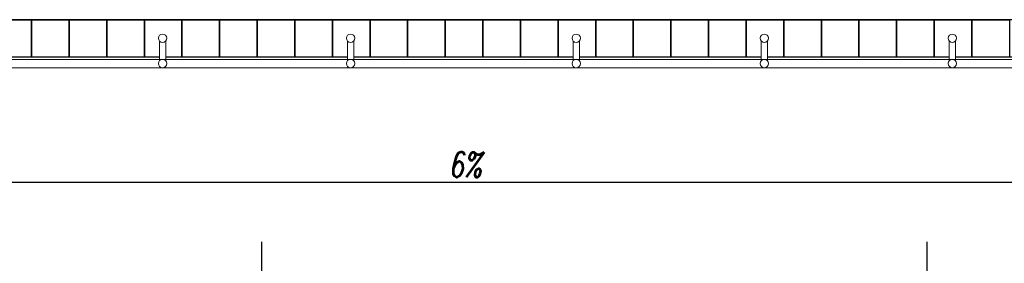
# Model space of a CAD drawing. Header units: millimetres. Extents: x -486876 to 553054, y -140324 to 834178.
# Tile 84 of 155: x -69170 to -64457, y 77606 to 78773. Entities that reach past the tile are written whole.
import ezdxf
from ezdxf.enums import TextEntityAlignment as Align

# ---------------------------------------------------------------- set-up
doc = ezdxf.new("R2010")
doc.units = ezdxf.units.MM
doc.linetypes.add('DASH2', pattern=[0.75, 0.5, -0.25])
for name, color, linetype, lineweight in [('_XREF', 252, 'DASH2', 13), ('XREF$0$0-ARKUSZ-OPIS', 8, 'Continuous', 18), ('XREF$0$AR-EL-PORĘCZE', 8, 'Continuous', 18)]:
    doc.layers.add(name, color=color, linetype=linetype, lineweight=lineweight)
for name, color, linetype in [('XREF$0$DRZWI', 8, 'Continuous'), ('XREF$0$OPIS', 8, 'Continuous'), ('XREF$0$WIDOK', 8, 'Continuous'), ('XREF$0$WYPEŁNIENIA', 8, 'Continuous')]:
    doc.layers.add(name, color=color, linetype=linetype)
doc.styles.add('XREF$0$APLUS', font='arial.ttf', dxfattribs={"width": 0.6})
doc.styles.add('XREF$0$Simplex 0.7 Italic', font='simplex.shx', dxfattribs={"width": 0.7, "oblique": 10})

# ---------------------------------------------------------------- blocks, each defined once
blk = doc.blocks.new('XREF')
at = {"layer": 'XREF$0$WYPEŁNIENIA'}
h = blk.add_hatch(dxfattribs=at)
h.set_pattern_fill('ANSI31', color=256, scale=3)
h.set_pattern_definition([(45, (-52999.899, 13162.694), (-6.7351921, 6.7351921), [])])
h.paths.add_polyline_path([(3556.78, 10801.78), (3507.62, 10801.78), (3507.62, 10786.78), (3556.78, 10786.78)])
h.paths.add_polyline_path([(3580.36, 10801.78), (3556.78, 10801.78), (3556.78, 10786.78), (3580.36, 10786.78)])
h.paths.add_polyline_path([(3900.02, 10651.78), (3796.56, 10651.78), (3796.56, 10666.78), (3766.56, 10666.78), (3766.56, 10651.78), (3724.56, 10651.78), (3724.56, 10611.78), (3766.56, 10611.78), (3766.56, 10496.78), (3709.56, 10496.78), (3709.56, 10471.78), (3766.56, 10471.78), (3766.56, 10606.94), (3796.56, 10606.94), (3796.56, 10466.78), (3796.56, 10476.78), (3796.56, 10476.78), (3796.56, 10611.78), (3900.02, 10611.78)])
h.paths.add_polyline_path([(3599.56, 10496.78), (3514.68, 10496.78), (3514.68, 10471.78), (3551.56, 10471.78), (3551.56, 10024.04), (3539.56, 10024.04), (3539.56, 9984.04), (3566.56, 9984.04), (3566.56, 10471.78), (3599.56, 10471.78)])
h.paths.add_polyline_path([(4136.56, 9911.78), (4126.56, 9911.78), (4126.56, 9971.94), (4126.56, 10361.95), (4096.56, 10361.95), (4096.56, 10346.78), (4096.56, 10131.78), (3896.56, 10131.78), (3896.56, 10170.11), (3796.56, 10170.11), (3796.56, 10176.78), (3766.56, 10176.78), (3766.56, 10058.38), (3796.56, 10058.38), (3796.56, 10096.78), (3886.56, 10096.78), (3886.56, 10106.78), (4096.56, 10106.78), (4096.56, 9971.94), (4096.56, 9911.78), (3771.56, 9911.78), (3771.56, 9779.12), (3796.56, 9779.12), (3796.56, 9816.78), (3886.56, 9816.78), (3886.56, 9881.78), (4016.56, 9881.78), (4016.56, 9851.78), (4061.56, 9851.78), (4061.56, 9881.78), (4136.56, 9881.78)])
h.paths.add_polyline_path([(3817.24, 9855.2), (3831.24, 9855.2), (3831.24, 9841.2), (3817.24, 9841.2)], flags=16)
h.paths.add_polyline_path([(3840.64, 9855.2), (3854.64, 9855.2), (3854.64, 9841.2), (3840.64, 9841.2)], flags=16)
h.paths.add_polyline_path([(3817.24, 10127.11), (3817.24, 10141.11), (3831.24, 10141.11), (3831.24, 10127.11)], flags=16)
edge = h.paths.add_edge_path(flags=0)
edge.add_arc((3824.24, 10134.11), 7, 0, 360)
h.paths.add_polyline_path([(3840.64, 10127.11), (3840.64, 10141.11), (3854.64, 10141.11), (3854.64, 10127.11)], flags=16)
h.paths.add_polyline_path([(3817.24, 10147.81), (3817.24, 10161.81), (3831.24, 10161.81), (3831.24, 10147.81)], flags=16)
h.paths.add_polyline_path([(3840.64, 10147.81), (3840.64, 10161.81), (3854.64, 10161.81), (3854.64, 10147.81)], flags=16)
h.paths.add_polyline_path([(3802.73, 10317.13), (3796.56, 10317.13), (3796.56, 10305.13), (3803.04, 10305.13)], flags=17)
h.paths.add_polyline_path([(3802.12, 10317.13), (3800.7, 10317.13), (3802.73, 10305.13), (3802.73, 10315.74)], flags=16)
at = {"layer": 'XREF$0$AR-EL-PORĘCZE', "lineweight": -2}
for p, q in [((4169.76, 10798.24), (4169.76, 10807.73)), ((4172.76, 10798.24), (4172.76, 10807.73)), ((4259.76, 10798.24), (4259.76, 10807.73)), ((4262.76, 10798.24), (4262.76, 10807.73)), ((4367.76, 10798.24), (4367.76, 10807.73)), ((4370.76, 10798.24), (4370.76, 10807.73)), ((4457.76, 10798.24), (4457.76, 10807.73)), ((4460.76, 10798.24), (4460.76, 10807.73)), ((4547.76, 10798.24), (4547.76, 10807.73)), ((4550.76, 10798.24), (4550.76, 10807.73)), ((5573.26, 10798.91), (3944.33, 10798.91)), ((5573.26, 10794.91), (3941.33, 10794.91))]:
    blk.add_line(p, q, dxfattribs=at)
for centre in [(4171.26, 10809.05), (4261.26, 10809.05), (4369.26, 10809.05), (4459.26, 10809.05), (4549.26, 10809.05), (4171.26, 10796.91), (4261.26, 10796.91), (4369.26, 10796.91), (4459.26, 10796.91), (4549.26, 10796.91)]:
    blk.add_circle(centre, 2, dxfattribs=at)
at = {"layer": 'XREF$0$OPIS'}
for p, q in [((4218.74, 10601.63), (4218.74, 10711.52)), ((4537.24, 10601.63), (4537.24, 10711.52))]:
    blk.add_line(p, q, dxfattribs=at)
at = {"layer": 'XREF$0$WIDOK'}
for p, q in [((5086.56, 10817.92), (3946.56, 10817.92)), ((4169.76, 10799.92), (4082.76, 10799.92)), ((4259.76, 10799.92), (4172.76, 10799.92)), ((4367.76, 10799.92), (4262.76, 10799.92)), ((4457.76, 10799.92), (4370.76, 10799.92)), ((4547.76, 10799.92), (4460.76, 10799.92)), ((4637.76, 10799.92), (4550.76, 10799.92))]:
    blk.add_line(p, q, dxfattribs=at)
at = {"layer": 'XREF$0$WIDOK', "color": 8}
blk.add_line((5543.26, 10739.85), (3946.56, 10739.85), dxfattribs=at)
at = {"layer": 'XREF$0$WIDOK'}
for points in [[(4108.56, 10799.92), (4090.56, 10799.92), (4090.56, 10817.92), (4108.56, 10817.92)], [(4126.56, 10799.92), (4108.56, 10799.92), (4108.56, 10817.92), (4126.56, 10817.92)], [(4144.56, 10799.92), (4126.56, 10799.92), (4126.56, 10817.92), (4144.56, 10817.92)], [(4162.56, 10799.92), (4144.56, 10799.92), (4144.56, 10817.92), (4162.56, 10817.92)], [(4198.56, 10799.92), (4180.56, 10799.92), (4180.56, 10817.92), (4198.56, 10817.92)], [(4216.56, 10799.92), (4198.56, 10799.92), (4198.56, 10817.92), (4216.56, 10817.92)], [(4234.56, 10799.92), (4216.56, 10799.92), (4216.56, 10817.92), (4234.56, 10817.92)], [(4252.56, 10799.92), (4234.56, 10799.92), (4234.56, 10817.92), (4252.56, 10817.92)], [(4288.56, 10799.92), (4270.56, 10799.92), (4270.56, 10817.92), (4288.56, 10817.92)], [(4306.56, 10799.92), (4288.56, 10799.92), (4288.56, 10817.92), (4306.56, 10817.92)], [(4324.56, 10799.92), (4306.56, 10799.92), (4306.56, 10817.92), (4324.56, 10817.92)], [(4342.56, 10799.92), (4324.56, 10799.92), (4324.56, 10817.92), (4342.56, 10817.92)], [(4360.56, 10799.92), (4342.56, 10799.92), (4342.56, 10817.92), (4360.56, 10817.92)], [(4396.56, 10799.92), (4378.56, 10799.92), (4378.56, 10817.92), (4396.56, 10817.92)], [(4414.56, 10799.92), (4396.56, 10799.92), (4396.56, 10817.92), (4414.56, 10817.92)], [(4432.56, 10799.92), (4414.56, 10799.92), (4414.56, 10817.92), (4432.56, 10817.92)], [(4450.56, 10799.92), (4432.56, 10799.92), (4432.56, 10817.92), (4450.56, 10817.92)], [(4486.56, 10799.92), (4468.56, 10799.92), (4468.56, 10817.92), (4486.56, 10817.92)], [(4504.56, 10799.92), (4486.56, 10799.92), (4486.56, 10817.92), (4504.56, 10817.92)], [(4522.56, 10799.92), (4504.56, 10799.92), (4504.56, 10817.92), (4522.56, 10817.92)], [(4540.56, 10799.92), (4522.56, 10799.92), (4522.56, 10817.92), (4540.56, 10817.92)], [(4576.56, 10799.92), (4558.56, 10799.92), (4558.56, 10817.92), (4576.56, 10817.92)]]:
    blk.add_lwpolyline(points, close=True, dxfattribs=at)
for points in [[(4169.76, 10799.92), (4162.56, 10799.92), (4162.56, 10817.92), (4180.56, 10817.92), (4180.56, 10799.92), (4172.76, 10799.92)], [(4259.76, 10799.92), (4252.56, 10799.92), (4252.56, 10817.92), (4270.56, 10817.92), (4270.56, 10799.92), (4262.76, 10799.92)], [(4367.76, 10799.92), (4360.56, 10799.92), (4360.56, 10817.92), (4378.56, 10817.92), (4378.56, 10799.92), (4370.76, 10799.92)], [(4457.76, 10799.92), (4450.56, 10799.92), (4450.56, 10817.92), (4468.56, 10817.92), (4468.56, 10799.92), (4460.76, 10799.92)], [(4547.76, 10799.92), (4540.56, 10799.92), (4540.56, 10817.92), (4558.56, 10817.92), (4558.56, 10799.92), (4550.76, 10799.92)]]:
    blk.add_lwpolyline(points, dxfattribs=at)
at = {"style": 'XREF$0$APLUS'}
blk.add_attdef('165', text='', height=12.94, rotation=90, dxfattribs=at).set_placement((5850.28, 4086.91), align=Align.TOP_CENTER)
blk.add_attdef('70', text='', height=12.94, rotation=90, dxfattribs=at).set_placement((5846.74, 4087.03), align=Align.BOTTOM_CENTER)
at = {"layer": 'XREF$0$0-ARKUSZ-OPIS', "style": 'XREF$0$Simplex 0.7 Italic', "oblique": 10, "width": 0.7}
blk.add_text('6%%%', height=12, dxfattribs=at).set_placement((4308.27, 10742.52))
at = {"layer": 'XREF$0$DRZWI', "style": 'XREF$0$APLUS'}
for tag, height, p in [('90', 10.59, (3968.05, 17970.78)), ('90', 10.59, (4273.69, 17907.63)), ('90', 10.59, (4647.11, 17907.63)), ('90', 10.59, (4995.74, 17907.63)), ('90', 10.59, (5345.01, 17907.63)), ('90', 8.24, (3625.86, 17450.53)), ('90', 8.24, (4282.58, 17436.64)), ('90', 8.24, (4577.82, 17436.64)), ('90', 8.24, (5003.12, 17436.64)), ('90', 8.24, (5300.95, 17436.64)), ('90', 8.24, (5625.63, 17350.96)), ('110', 12.94, (3772.73, 10725.01)), ('100', 12.94, (3763.85, 10003.38)), ('90', 10.59, (3383.41, 9921.97)), ('83', 10.59, (4118.73, 4184.03))]:
    blk.add_attdef(tag, text='', height=height, dxfattribs=at).set_placement(p, align=Align.BOTTOM_CENTER)
for tag, height, p in [('200', 10.59, (3967.95, 17967.89)), ('200', 10.59, (4273.59, 17904.74)), ('200', 10.59, (4647.01, 17904.74)), ('200', 10.59, (4995.64, 17904.74)), ('200', 10.59, (5344.91, 17904.74)), ('200', 8.24, (3625.86, 17448.28)), ('200', 8.24, (4282.58, 17434.39)), ('200', 8.24, (4577.82, 17434.39)), ('200', 8.24, (5003.12, 17434.39)), ('200', 8.24, (5300.95, 17434.39)), ('200', 8.24, (5625.63, 17348.71)), ('210', 12.94, (3772.6, 10721.48)), ('200', 12.94, (3763.85, 9999.84)), ('200', 10.59, (3383.31, 9919.08)), ('178', 10.59, (4118.62, 4181.14))]:
    blk.add_attdef(tag, text='', height=height, dxfattribs=at).set_placement(p, align=Align.TOP_CENTER)
for tag, height, p in [('205', 10.59, (4204.92, 17787.31)), ('210', 10.59, (5722.65, 17787.31)), ('210', 12.94, (4044.07, 17776.19)), ('210', 12.94, (4602.86, 17776.83)), ('210', 12.94, (4951.5, 17776.83)), ('210', 12.94, (5300.98, 17776.83)), ('210', 12.94, (3579.16, 17557.04)), ('210', 12.94, (3935.88, 17557.04)), ('210', 12.94, (4219.13, 17557.04)), ('210', 12.94, (4633.7, 17557.04)), ('210', 12.94, (4958.43, 17557.04)), ('210', 12.94, (5356.84, 17557.04)), ('210', 12.94, (5615.9, 17557.04)), ('200', 11.76, (4716.1, 10187.15)), ('200', 11.76, (4936.97, 10128.95)), ('200', 11.76, (5363.02, 10117.1)), ('210', 13.53, (3475.75, 9987.9)), ('170', 11.76, (4209.38, 4035.73))]:
    blk.add_attdef(tag, text='', height=height, rotation=90, dxfattribs=at).set_placement(p, align=Align.TOP_CENTER)
for tag, height, p in [('100', 10.59, (5719.75, 17787.41)), ('96', 10.59, (4202.03, 17787.41)), ('100', 12.94, (4040.53, 17776.32)), ('100', 12.94, (4599.33, 17776.96)), ('100', 12.94, (4947.96, 17776.96)), ('100', 12.94, (5297.45, 17776.96)), ('100', 12.94, (3575.63, 17557.16)), ('100', 12.94, (3932.34, 17557.16)), ('100', 12.94, (4215.59, 17557.16)), ('100', 12.94, (4630.17, 17557.16)), ('100', 12.94, (4954.89, 17557.16)), ('100', 12.94, (5353.3, 17557.16)), ('100', 12.94, (5612.36, 17557.16)), ('90', 11.76, (4712.89, 10187.26)), ('90', 11.76, (4933.75, 10129.07)), ('90', 11.76, (5359.81, 10117.21)), ('120', 13.53, (3472.06, 9987.9)), ('90', 11.76, (4206.17, 4035.84))]:
    blk.add_attdef(tag, text='', height=height, rotation=90, dxfattribs=at).set_placement(p, align=Align.BOTTOM_CENTER)

msp = doc.modelspace()

# ---------------------------------------------------------------- block references
at = {"layer": '_XREF', "xscale": 10, "yscale": 10, "zscale": 10}
msp.add_blockref('XREF', (-110198.46986, -29406.42919), dxfattribs=at)

doc.saveas('drawing.dxf')
